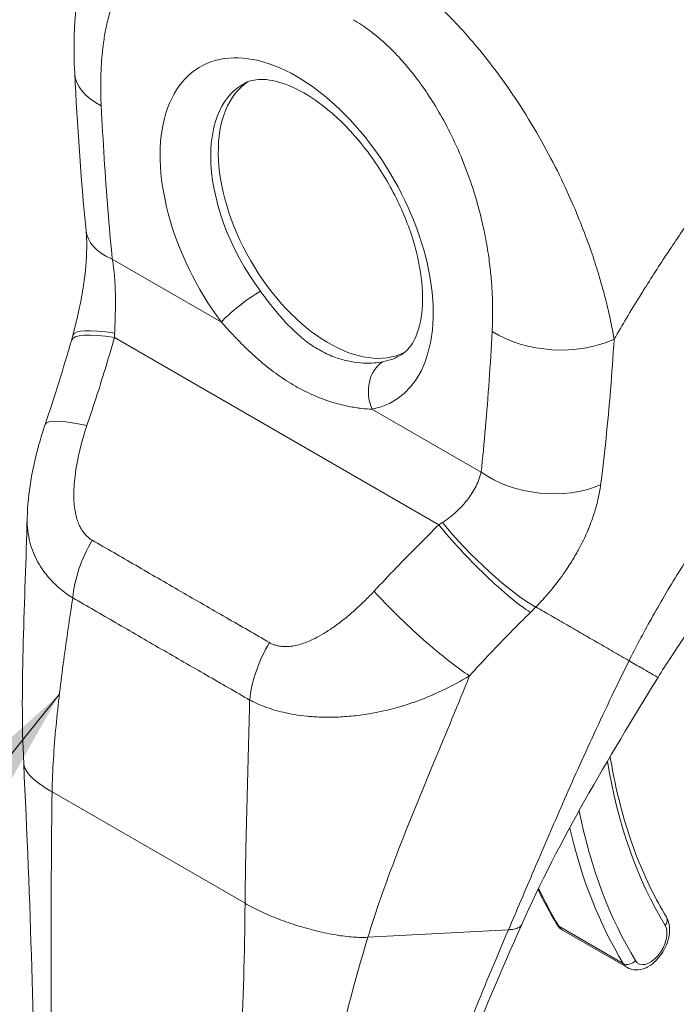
# Model space of a CAD drawing. Header units: inches. Extents: x 24 to 421, y 8 to 260.
# Tile 44 of 56: x 404.75 to 405.98, y 121.1 to 122.94. Entities that reach past the tile are written whole.
import ezdxf

# ---------------------------------------------------------------- set-up
doc = ezdxf.new("R2010")
doc.units = ezdxf.units.IN
doc.header["$LTSCALE"] = 26
doc.header["$MEASUREMENT"] = 0
doc.layers.get('0').update_dxf_attribs({"lineweight": 0})
for name, color, linetype, lineweight in [('Symbol (ANSI)', 7, 'Continuous', 5), ('Visible (ANSI)', 7, 'Continuous', 5), ('Visible Narrow (ANSI)', 7, 'Continuous', 5)]:
    doc.layers.add(name, color=color, linetype=linetype, lineweight=lineweight)
doc.styles.add('ROMANS', font='tahoma.ttf')
doc.dimstyles.new('Default (ANSI)$7', dxfattribs={"dimscale": 26, "dimtxt": 0.07, "dimasz": 0.098425, "dimexe": 0.125, "dimexo": 0.0625, "dimgap": 0.031496, "dimtad": 0, "dimtih": 1, "dimtoh": 1, "dimrnd": 1e-08, "dimzin": 0, "dimdsep": 46, "dimtxsty": 'ROMANS', "dimblk": 'Filled-1', "dimcen": 0.09, "dimdle": 0.393701, "dimclrd": 256, "dimclre": 256, "dimclrt": 256, "dimadec": 0, "dimazin": 0, "dimtfac": 0.928571, "dimtofl": 0, "dimtmove": 0, "dimatfit": 3, "dimfxl": 1, "dimtolj": 1, "dimtzin": 0, "dimlwd": -1, "dimlwe": -1, "dimarcsym": 0})

# ---------------------------------------------------------------- blocks, each defined once
blk = doc.blocks.new('Filled-1')
at = {"color": 0}
for p, q in [((0, 0), (-1, 0.17857)), ((-1, 0.17857), (-1, -0.17857)), ((-1, 0), (0, 0)), ((-1, -0.17857), (0, 0))]:
    blk.add_line(p, q, dxfattribs=at)
at = {"color": 0, "flags": 128}
blk.add_lwpolyline([(-1, -0.17857), (0, 0), (-1, 0.17857), (-1, -0.17857)], dxfattribs=at)
at = {"color": 0}
blk.add_solid([(-1, -0.17857), (0, 0), (-1, 0.17857), (-1, -0.17857)], dxfattribs=at)

msp = doc.modelspace()

# ---------------------------------------------------------------- linework, layer by layer
at = {"layer": 'Visible (ANSI)'}
for p, q in [((405.6254, 121.7452), (405.6254, 121.7452)), ((405.7103, 121.3366), (405.7103, 121.3366)), ((405.7695, 121.2334), (405.8901, 121.1638)), ((405.1715, 121.2), (405.1715, 121.2))]:
    msp.add_line(p, q, dxfattribs=at)
for centre, major_axis, ratio, start_param, end_param in [((405.0236, 122.85), (-0.1704, -0.0086), 0.541783, 6.283175, 6.283181), ((405.33, 122.5743), (-0.1467, 0.254), 0.57735, 0.030269, 3.111324), ((405.909, 122.9086), (-0.3753, 0.6501), 0.57735, 1.772871, 1.77288), ((405.0443, 122.5622), (-0.1698, -0.0164), 0.50593, 6.283163, 6.283167), ((405.647, 122.1403), (-0.0317, 0.0506), 0.552123, 5.976745, 5.976752), ((404.9593, 122.1276), (-0.1615, 0.0548), 0.166383, 6.283185, 6.283191)]:
    msp.add_ellipse(centre, major_axis=major_axis, ratio=ratio, start_param=start_param, end_param=end_param, dxfattribs=at)
for points, knots in [([(404.8532, 122.8414), (404.8486, 122.9342), (404.857, 123.0249), (404.8914, 123.118), (404.8963, 123.1296), (404.9016, 123.1411)], [0, 0, 0, 0, 0.923953, 0.923953, 1.059069, 1.059069, 1.059069, 1.059069]), ([(405.4667, 122.3139), (405.4746, 122.3189), (405.4819, 122.3262), (405.4956, 122.3509), (405.5015, 122.3688), (405.5065, 122.4109), (405.5063, 122.4337), (405.5, 122.4836), (405.4938, 122.5108), (405.4754, 122.5667), (405.463, 122.5954), (405.433, 122.651), (405.4155, 122.6779), (405.3773, 122.7264), (405.3568, 122.7481), (405.3156, 122.7839), (405.295, 122.7982), (405.2567, 122.8185), (405.2391, 122.8247), (405.2084, 122.8306), (405.1958, 122.8301), (405.181, 122.8266), (405.1767, 122.825), (405.1728, 122.8229)], [3.950373, 3.950373, 3.950373, 3.950373, 4.259855, 4.259855, 4.586142, 4.586142, 4.86753, 4.86753, 5.153272, 5.153272, 5.44566, 5.44566, 5.74109, 5.74109, 6.035032, 6.035032, 6.323189, 6.323189, 6.604744, 6.604744, 6.89842, 6.89842, 7.045202, 7.045202, 7.045202, 7.045202]), ([(404.8499, 122.3503), (404.8542, 122.3666), (404.8582, 122.3832), (404.8649, 122.4143), (404.8676, 122.4289), (404.8735, 122.4675), (404.8756, 122.4917), (404.8759, 122.5249), (404.8755, 122.5361), (404.8745, 122.5459)], [0, 0, 0, 0, 0.1502422, 0.1502422, 0.2797771, 0.2797771, 0.4990086, 0.4990086, 0.620356, 0.620356, 0.620356, 0.620356]), ([(404.7641, 122.0075), (404.7653, 122.0538), (404.7737, 122.1001), (404.7897, 122.1577), (404.7936, 122.1701), (404.7977, 122.1824)], [0, 0, 0, 0, 0.4163361, 0.4163361, 0.5316659, 0.5316659, 0.5316659, 0.5316659]), ([(406.3144, 122.1269), (406.2822, 122.102), (406.2474, 122.072), (406.1766, 122.0041), (406.1399, 121.9651), (406.0667, 121.8794), (406.0297, 121.8313), (405.9792, 121.7583), (405.9627, 121.7329), (405.9474, 121.708)], [0, 0, 0, 0, 0.448146, 0.448146, 0.920661, 0.920661, 1.442505, 1.442505, 1.718271, 1.718271, 1.718271, 1.718271]), ([(405.8578, 121.5592), (405.8614, 121.5373), (405.8655, 121.5159), (405.8754, 121.4728), (405.8812, 121.451), (405.8941, 121.4089), (405.9012, 121.3885), (405.9168, 121.3489), (405.9252, 121.3299), (405.9433, 121.2932), (405.9529, 121.2755), (405.9632, 121.2586)], [2.9641267, 2.9641267, 2.9641267, 2.9641267, 3.0225055, 3.0225055, 3.0849866, 3.0849866, 3.1474678, 3.1474678, 3.2099489, 3.2099489, 3.27243, 3.27243, 3.27243, 3.27243]), ([(405.8901, 121.1638), (405.8936, 121.1618), (405.8975, 121.1604), (405.9057, 121.1592), (405.91, 121.1594), (405.9192, 121.1611), (405.924, 121.163), (405.9338, 121.1685), (405.9387, 121.1723), (405.9479, 121.1813), (405.952, 121.1865), (405.9591, 121.1976), (405.9621, 121.2035), (405.9666, 121.2157), (405.9682, 121.2219), (405.9695, 121.2345), (405.9694, 121.2407), (405.967, 121.2509), (405.9655, 121.2549), (405.9632, 121.2586)], [3.578502, 3.578502, 3.578502, 3.578502, 3.79952, 3.79952, 4.041834, 4.041834, 4.343705, 4.343705, 4.703916, 4.703916, 5.071561, 5.071561, 5.434151, 5.434151, 5.799052, 5.799052, 6.167379, 6.167379, 6.414023, 6.414023, 6.414023, 6.414023]), ([(405.6917, 121.2446), (405.6533, 121.1581), (405.6157, 121.0731), (405.5575, 120.9001), (405.5379, 120.8111), (405.5379, 120.7275)], [0, 0, 0, 0, 0.927516, 0.927516, 1.885965, 1.885965, 1.885965, 1.885965]), ([(405.7578, 121.245), (405.7583, 121.2441), (405.7589, 121.2432), (405.7602, 121.2414), (405.7609, 121.2406), (405.7624, 121.2389), (405.7632, 121.2381), (405.7649, 121.2367), (405.7657, 121.2359), (405.7675, 121.2346), (405.7685, 121.234), (405.7695, 121.2334)], [3.27243, 3.27243, 3.27243, 3.27243, 3.3336444, 3.3336444, 3.3948587, 3.3948587, 3.456073, 3.456073, 3.5172873, 3.5172873, 3.5785016, 3.5785016, 3.5785016, 3.5785016])]:
    msp.add_open_spline(points, degree=3, knots=knots, dxfattribs=at)
for points in [[(404.8745, 122.5459), (404.8649, 122.6456), (404.8581, 122.7441), (404.8532, 122.8414)], [(404.7977, 122.1824), (404.8155, 122.2348), (404.8318, 122.2874), (404.8471, 122.3402)], [(404.8471, 122.3402), (404.8481, 122.3435), (404.849, 122.3469), (404.8499, 122.3503)], [(404.7576, 121.5461), (404.7503, 121.6965), (404.7603, 121.8519), (404.7641, 122.007)], [(405.9474, 121.708), (405.8531, 121.5549), (405.7615, 121.4019), (405.6917, 121.2446)], [(404.7783, 120.7972), (404.7783, 121.0331), (404.77, 121.2891), (404.7576, 121.5461)], [(405.7223, 121.3104), (405.7333, 121.2877), (405.7451, 121.2659), (405.7578, 121.245)]]:
    msp.add_open_spline(points, degree=3, dxfattribs=at)
at = {"layer": 'Visible Narrow (ANSI)'}
for p, q in [((404.9237, 122.4926), (405.1284, 122.3744)), ((405.9627, 122.5003), (405.9626, 122.5003)), ((405.8451, 122.4324), (405.8451, 122.4324)), ((404.9279, 122.3458), (405.5363, 121.9945)), ((405.8641, 122.3281), (405.8641, 122.3281)), ((405.8628, 122.3081), (405.8628, 122.3081)), ((405.4109, 122.2113), (405.6156, 122.0931)), ((405.8414, 122.0815), (405.8414, 122.0815)), ((405.1782, 121.5413), (405.1782, 121.5413)), ((405.1783, 121.5434), (405.1783, 121.5434)), ((404.8109, 121.4934), (405.1728, 121.2845)), ((405.4033, 121.2207), (405.6669, 121.2349)), ((405.7616, 121.2413), (405.8823, 121.1716))]:
    msp.add_line(p, q, dxfattribs=at)
for centre, major_axis, ratio, start_param, end_param in [((405.2696, 122.5395), (-0.1811, 0.3137), 0.57735, 2.940552, 8.055022), ((405.0236, 122.85), (-0.1704, -0.0086), 0.541783, 0.000002, 0.757212), ((405.3163, 122.5664), (-0.147, 0.2546), 0.57735, 6.259804, 7.068583), ((405.3163, 122.5664), (-0.147, 0.2546), 0.57735, 0.785398, 1.771836), ((405.909, 122.9086), (0.3497, -0.6058), 0.57735, 4.791595, 4.791677), ((405.0443, 122.5622), (-0.1698, -0.0163), 0.50593, 0.000009, 0.733312), ((405.1766, 122.4023), (0.0547, 0.0408), 0.163045, 0.978745, 2.51649), ((405.0149, 122.3071), (-0.165, 0.0432), 0.165117, 5.308103, 6.283186), ((405.7569, 122.4266), (-0.1704, 0.0091), 0.61085, 0.817169, 2.290598), ((405.011, 122.2928), (-0.1639, 0.0474), 0.196019, 5.299804, 6.283182), ((404.7809, 122.4148), (-0.0492, 0.2338), 0.5946, 4.290797, 4.32651), ((405.3163, 122.5664), (0.147, -0.2546), 0.57735, 6.082145, 6.306567), ((405.4592, 122.2391), (-0.0125, 0.0671), 0.800052, 0.308287, 1.846032), ((404.9593, 122.1276), (-0.1615, 0.0548), 0.166383, 5.30807, 6.283186), ((405.6543, 122.1449), (-0.0371, 0.0593), 0.552121, 6.033827, 6.033835), ((405.7362, 122.1627), (-0.1696, 0.0184), 0.64086, 0.851234, 2.295085), ((405.433, 122.0383), (-0.217, -0.1001), 0.366178, 1.892041, 1.927754), ((405.6194, 121.9415), (-0.1197, 0.1216), 0.156155, 0.972622, 2.551344), ((405.6298, 121.952), (-0.1221, 0.1192), 0.190618, 0.982046, 2.547785), ((404.9693, 121.9123), (0.0845, 0.1482), 0.577256, 1.542161, 2.250025), ((405.4978, 121.8167), (-0.125, 0.1161), 0.125888, 0.966274, 2.555223), ((405.5448, 121.9231), (-0.2863, -0.2367), 0.481149, 1.751423, 1.790538), ((405.9177, 121.9593), (-0.0896, -0.1551), 0.57735, 0.968545, 0.96886), ((405.9298, 121.9523), (-0.0981, -0.1699), 0.57735, 0.692617, 0.692648), ((405.3018, 121.7204), (0.0861, 0.1473), 0.577434, 1.548161, 2.256025), ((405.0931, 121.726), (-0.0461, -0.0798), 0.57735, 4.800537, 4.800578), ((406.9348, 122.3898), (-0.7762, -1.3445), 0.57735, 5.667729, 5.977114), ((406.9347, 122.3897), (-0.8205, -1.4212), 0.57735, 5.655824, 5.655826), ((406.9348, 122.3898), (-0.8206, -1.4213), 0.57735, 5.705953, 5.977114), ((406.9227, 122.3967), (-0.8291, -1.4361), 0.57735, 5.730701, 5.977114), ((406.8021, 122.4664), (-0.8291, -1.4361), 0.57735, 5.900738, 5.977114), ((405.9486, 121.2498), (0.0146, 0.0089), 0.77855, 5.115209, 6.283185), ((405.7723, 121.2539), (-0.0146, -0.0089), 0.77855, 0, 0.402822), ((405.8002, 121.2866), (-0.0307, -0.0532), 0.57735, 5.977114, 6.283185), ((405.9329, 121.21), (-0.0222, -0.0384), 0.57735, 5.977114, 9.118706), ((405.893, 121.1842), (-0.0146, -0.0089), 0.77855, 0.402822, 1.973621), ((405.9208, 121.217), (-0.0307, -0.0532), 0.57735, 5.977114, 6.283185)]:
    msp.add_ellipse(centre, major_axis=major_axis, ratio=ratio, start_param=start_param, end_param=end_param, dxfattribs=at)
for points, knots in [([(404.903, 122.7803), (404.9027, 122.7868), (404.9024, 122.7936), (404.9022, 122.8007), (404.9021, 122.8078), (404.902, 122.8152), (404.902, 122.8228), (404.9021, 122.8304), (404.9023, 122.8383), (404.9026, 122.8465), (404.903, 122.8546), (404.9035, 122.863), (404.9043, 122.8716), (404.905, 122.8803), (404.906, 122.8891), (404.9073, 122.8982), (404.9085, 122.9073), (404.9101, 122.9166), (404.912, 122.9261), (404.9139, 122.9356), (404.9163, 122.9452), (404.9191, 122.955), (404.9219, 122.9648), (404.9252, 122.9747), (404.9292, 122.9846), (404.9332, 122.9945), (404.9378, 123.0044), (404.9433, 123.0141), (404.9488, 123.0238), (404.9551, 123.0333), (404.9621, 123.0418), (404.9691, 123.0503), (404.9767, 123.0578), (404.9844, 123.064), (404.9921, 123.0702), (405, 123.0752), (405.0078, 123.0792), (405.0156, 123.0832), (405.0234, 123.0861), (405.0311, 123.0883), (405.0388, 123.0904), (405.0463, 123.0917), (405.0537, 123.0924), (405.061, 123.0931), (405.0682, 123.0932), (405.0753, 123.0928), (405.0823, 123.0924), (405.0891, 123.0916), (405.0957, 123.0903), (405.1023, 123.0891), (405.1087, 123.0875), (405.1148, 123.0856), (405.121, 123.0838), (405.1268, 123.0817), (405.1325, 123.0794), (405.1381, 123.0772), (405.1435, 123.0747), (405.1487, 123.0721), (405.1539, 123.0696), (405.1588, 123.0669), (405.1635, 123.0642)], [0, 0, 0, 0, 0.05, 0.05, 0.05, 0.1, 0.1, 0.1, 0.15, 0.15, 0.15, 0.2, 0.2, 0.2, 0.25, 0.25, 0.25, 0.3, 0.3, 0.3, 0.35, 0.35, 0.35, 0.4, 0.4, 0.4, 0.45, 0.45, 0.45, 0.5, 0.5, 0.5, 0.55, 0.55, 0.55, 0.6, 0.6, 0.6, 0.65, 0.65, 0.65, 0.7, 0.7, 0.7, 0.75, 0.75, 0.75, 0.8, 0.8, 0.8, 0.85, 0.85, 0.85, 0.9, 0.9, 0.9, 0.95, 0.95, 0.95, 1, 1, 1, 1]), ([(405.4118, 123.0618), (405.4185, 123.0579), (405.426, 123.0535), (405.4339, 123.0485), (405.4417, 123.0435), (405.4499, 123.0381), (405.4584, 123.032), (405.467, 123.0259), (405.476, 123.0191), (405.4854, 123.0117), (405.4948, 123.0042), (405.5047, 122.996), (405.5149, 122.9869), (405.5252, 122.9778), (405.5358, 122.9679), (405.5469, 122.957), (405.5579, 122.9461), (405.5694, 122.9342), (405.5812, 122.9212), (405.593, 122.9082), (405.6052, 122.894), (405.6177, 122.8786), (405.6301, 122.8633), (405.6428, 122.8467), (405.6557, 122.8288), (405.6686, 122.8109), (405.6817, 122.7917), (405.6949, 122.7709), (405.708, 122.7501), (405.7213, 122.7278), (405.7334, 122.7059), (405.7455, 122.6841), (405.7564, 122.6627), (405.7661, 122.6426), (405.7758, 122.6225), (405.7842, 122.6037), (405.7917, 122.586), (405.7992, 122.5682), (405.8059, 122.5516), (405.8117, 122.5359), (405.8176, 122.5203), (405.8227, 122.5057), (405.8272, 122.4921), (405.8316, 122.4785), (405.8355, 122.4658), (405.839, 122.4539), (405.8425, 122.442), (405.8456, 122.4308), (405.8483, 122.4204), (405.851, 122.41), (405.8533, 122.4002), (405.8554, 122.3911), (405.8574, 122.3819), (405.8592, 122.3733), (405.8608, 122.3652), (405.8624, 122.3571), (405.8638, 122.3495), (405.8651, 122.3423)], [0, 0, 0, 0, 0.0526316, 0.0526316, 0.0526316, 0.1052632, 0.1052632, 0.1052632, 0.1578947, 0.1578947, 0.1578947, 0.2105263, 0.2105263, 0.2105263, 0.2631579, 0.2631579, 0.2631579, 0.3157895, 0.3157895, 0.3157895, 0.3684211, 0.3684211, 0.3684211, 0.4210526, 0.4210526, 0.4210526, 0.4736842, 0.4736842, 0.4736842, 0.5263158, 0.5263158, 0.5263158, 0.5789474, 0.5789474, 0.5789474, 0.6315789, 0.6315789, 0.6315789, 0.6842105, 0.6842105, 0.6842105, 0.7368421, 0.7368421, 0.7368421, 0.7894737, 0.7894737, 0.7894737, 0.8421053, 0.8421053, 0.8421053, 0.8947368, 0.8947368, 0.8947368, 0.9473684, 0.9473684, 0.9473684, 1, 1, 1, 1]), ([(405.8651, 122.3423), (405.867, 122.3458), (405.8691, 122.3493), (405.8711, 122.3528), (405.886, 122.3785), (405.9018, 122.4047), (405.9188, 122.432), (405.921, 122.4355), (405.9233, 122.4391), (405.9255, 122.4427), (405.9404, 122.4663), (405.9562, 122.4907), (405.9724, 122.5149), (405.98, 122.5263), (405.9878, 122.5378), (405.9955, 122.549), (406.0077, 122.5667), (406.0199, 122.584), (406.032, 122.6009), (406.0439, 122.6175), (406.0557, 122.6336), (406.0675, 122.6494), (406.0777, 122.663), (406.0878, 122.6763), (406.098, 122.6896), (406.1117, 122.7073), (406.1256, 122.7249), (406.1402, 122.7429), (406.1501, 122.7551), (406.1603, 122.7676), (406.1708, 122.7802), (406.1874, 122.8002), (406.2049, 122.8206), (406.2232, 122.8414), (406.232, 122.8515), (406.2411, 122.8617), (406.2504, 122.872), (406.2722, 122.8962), (406.2952, 122.9209), (406.3194, 122.946), (406.3252, 122.952), (406.331, 122.958), (406.3369, 122.964), (406.3664, 122.994), (406.3975, 123.0245), (406.4306, 123.0553)], [0, 0, 0, 0, 0.0152892, 0.0152892, 0.0152892, 0.1281656, 0.1281656, 0.1281656, 0.1428571, 0.1428571, 0.1428571, 0.2397281, 0.2397281, 0.2397281, 0.2857143, 0.2857143, 0.2857143, 0.3578831, 0.3578831, 0.3578831, 0.4285714, 0.4285714, 0.4285714, 0.4897426, 0.4897426, 0.4897426, 0.5714286, 0.5714286, 0.5714286, 0.6267197, 0.6267197, 0.6267197, 0.7142857, 0.7142857, 0.7142857, 0.756805, 0.756805, 0.756805, 0.8571429, 0.8571429, 0.8571429, 0.8810186, 0.8810186, 0.8810186, 1, 1, 1, 1]), ([(405.3757, 122.9417), (405.3806, 122.9388), (405.3858, 122.9356), (405.3912, 122.932), (405.3967, 122.9284), (405.4024, 122.9244), (405.4083, 122.9199), (405.4142, 122.9154), (405.4204, 122.9104), (405.4269, 122.9048), (405.4333, 122.8992), (405.4401, 122.893), (405.4471, 122.8861), (405.454, 122.8792), (405.4612, 122.8716), (405.4686, 122.8633), (405.476, 122.8549), (405.4836, 122.8457), (405.4915, 122.8356), (405.4993, 122.8255), (405.5072, 122.8144), (405.5153, 122.8024), (405.5233, 122.7904), (405.5314, 122.7774), (405.5395, 122.7632), (405.5475, 122.7491), (405.5556, 122.7338), (405.5635, 122.7172), (405.5714, 122.7005), (405.5791, 122.6826), (405.5859, 122.6649), (405.5928, 122.6472), (405.5987, 122.6299), (405.6037, 122.6135), (405.6087, 122.597), (405.6129, 122.5815), (405.6164, 122.5668), (405.6199, 122.5521), (405.6228, 122.5382), (405.6252, 122.5251), (405.6276, 122.512), (405.6295, 122.4997), (405.631, 122.4881), (405.6325, 122.4765), (405.6337, 122.4656), (405.6346, 122.4553), (405.6354, 122.4451), (405.6361, 122.4354), (405.6365, 122.4264), (405.6369, 122.4173), (405.6371, 122.4087), (405.6372, 122.4006), (405.6373, 122.3925), (405.6372, 122.3848), (405.6371, 122.3776), (405.6369, 122.3703), (405.6366, 122.3634), (405.6363, 122.3569)], [0, 0, 0, 0, 0.052632, 0.052632, 0.052632, 0.105263, 0.105263, 0.105263, 0.157895, 0.157895, 0.157895, 0.210526, 0.210526, 0.210526, 0.263158, 0.263158, 0.263158, 0.315789, 0.315789, 0.315789, 0.368421, 0.368421, 0.368421, 0.421053, 0.421053, 0.421053, 0.473684, 0.473684, 0.473684, 0.526316, 0.526316, 0.526316, 0.578947, 0.578947, 0.578947, 0.631579, 0.631579, 0.631579, 0.684211, 0.684211, 0.684211, 0.736842, 0.736842, 0.736842, 0.789474, 0.789474, 0.789474, 0.842105, 0.842105, 0.842105, 0.894737, 0.894737, 0.894737, 0.947368, 0.947368, 0.947368, 1, 1, 1, 1]), ([(404.9237, 122.4926), (404.9208, 122.5231), (404.918, 122.5541), (404.9155, 122.5857), (404.913, 122.6172), (404.9107, 122.6492), (404.9086, 122.6816), (404.9065, 122.7141), (404.9047, 122.747), (404.903, 122.7803)], [0, 0, 0, 0, 0.3333333, 0.3333333, 0.3333333, 0.6666667, 0.6666667, 0.6666667, 1, 1, 1, 1]), ([(404.9282, 122.3539), (404.9283, 122.3569), (404.9284, 122.3599), (404.9285, 122.3631), (404.9286, 122.3662), (404.9287, 122.3694), (404.9289, 122.3728), (404.929, 122.3761), (404.9291, 122.3796), (404.9292, 122.3832), (404.9293, 122.3868), (404.9294, 122.3906), (404.9295, 122.3946), (404.9296, 122.3986), (404.9296, 122.4028), (404.9297, 122.4072), (404.9297, 122.4117), (404.9297, 122.4163), (404.9296, 122.4213), (404.9296, 122.4262), (404.9295, 122.4314), (404.9293, 122.4368), (404.9291, 122.4423), (404.9288, 122.448), (404.9284, 122.454), (404.928, 122.46), (404.9274, 122.4662), (404.9267, 122.4727), (404.9259, 122.4791), (404.9249, 122.4858), (404.9237, 122.4926)], [0, 0, 0, 0, 0.1, 0.1, 0.1, 0.2, 0.2, 0.2, 0.3, 0.3, 0.3, 0.4, 0.4, 0.4, 0.5, 0.5, 0.5, 0.6, 0.6, 0.6, 0.7, 0.7, 0.7, 0.8, 0.8, 0.8, 0.9, 0.9, 0.9, 0.9999999, 0.9999999, 0.9999999, 0.9999999]), ([(405.431, 122.3), (405.4263, 122.2991), (405.421, 122.2984), (405.415, 122.298), (405.409, 122.2975), (405.4023, 122.2974), (405.395, 122.2977), (405.3877, 122.2981), (405.3798, 122.2989), (405.3716, 122.3004), (405.3633, 122.3019), (405.3546, 122.3041), (405.3458, 122.3071), (405.3369, 122.3101), (405.3279, 122.3139), (405.3189, 122.3186), (405.3099, 122.3233), (405.3009, 122.3288), (405.2921, 122.3351), (405.2833, 122.3415), (405.2748, 122.3486), (405.2665, 122.3564), (405.2582, 122.3641), (405.2502, 122.3725), (405.2425, 122.3811), (405.2348, 122.3898), (405.2275, 122.3987), (405.2207, 122.4074), (405.2139, 122.416), (405.2076, 122.4244), (405.2016, 122.4324)], [0, 0, 0, 0, 0.1, 0.1, 0.1, 0.2, 0.2, 0.2, 0.3, 0.3, 0.3, 0.4, 0.4, 0.4, 0.5, 0.5, 0.5, 0.6, 0.6, 0.6, 0.7, 0.7, 0.7, 0.8, 0.8, 0.8, 0.9, 0.9, 0.9, 1, 1, 1, 1]), ([(405.8931, 121.7393), (405.9055, 121.7642), (405.9192, 121.7903), (405.9349, 121.8182), (405.9505, 121.8462), (405.968, 121.876), (405.9863, 121.9053), (406.0045, 121.9346), (406.0234, 121.9633), (406.0429, 121.9915), (406.0624, 122.0197), (406.0824, 122.0474), (406.1051, 122.077), (406.1277, 122.1067), (406.1531, 122.1382), (406.178, 122.1676), (406.2029, 122.1971), (406.2274, 122.2244), (406.2531, 122.2517), (406.2788, 122.279), (406.3058, 122.3063), (406.3348, 122.3339), (406.3638, 122.3614), (406.3948, 122.3894), (406.4278, 122.4169)], [0, 0, 0, 0, 0.125, 0.125, 0.125, 0.25, 0.25, 0.25, 0.375, 0.375, 0.375, 0.5, 0.5, 0.5, 0.625, 0.625, 0.625, 0.75, 0.75, 0.75, 0.875, 0.875, 0.875, 1, 1, 1, 1]), ([(405.4109, 122.2113), (405.4052, 122.2114), (405.3987, 122.2119), (405.3915, 122.2127), (405.3842, 122.2135), (405.3761, 122.2147), (405.3674, 122.2164), (405.3586, 122.2181), (405.3492, 122.2204), (405.3393, 122.2234), (405.3294, 122.2263), (405.319, 122.23), (405.3083, 122.2344), (405.2976, 122.2388), (405.2866, 122.2439), (405.2756, 122.2499), (405.2646, 122.2558), (405.2535, 122.2625), (405.2425, 122.2699), (405.2316, 122.2772), (405.2208, 122.2853), (405.2103, 122.2939), (405.1998, 122.3024), (405.1896, 122.3115), (405.1799, 122.3207), (405.1701, 122.3299), (405.1608, 122.3394), (405.1522, 122.3484), (405.1436, 122.3574), (405.1357, 122.3661), (405.1284, 122.3744)], [0, 0, 0, 0, 0.1, 0.1, 0.1, 0.2, 0.2, 0.2, 0.3, 0.3, 0.3, 0.4, 0.4, 0.4, 0.5, 0.5, 0.5, 0.6, 0.6, 0.6, 0.7, 0.7, 0.7, 0.8, 0.8, 0.8, 0.9, 0.9, 0.9, 1, 1, 1, 1]), ([(405.6363, 122.3569), (405.6346, 122.3255), (405.6327, 122.2948), (405.6307, 122.2648), (405.6286, 122.2347), (405.6263, 122.2054), (405.6238, 122.1768), (405.6212, 122.1481), (405.6185, 122.1203), (405.6156, 122.0931)], [0, 0, 0, 0, 0.3333333, 0.3333333, 0.3333333, 0.6666667, 0.6666667, 0.6666667, 1, 1, 1, 1]), ([(404.8762, 122.1806), (404.8827, 122.1999), (404.889, 122.2189), (404.895, 122.2376), (404.901, 122.2562), (404.9067, 122.2746), (404.9122, 122.2927), (404.9176, 122.3107), (404.9229, 122.3284), (404.9279, 122.3458)], [0, 0, 0, 0, 0.333333, 0.333333, 0.333333, 0.666667, 0.666667, 0.666667, 1, 1, 1, 1]), ([(405.8651, 122.3423), (405.863, 122.31), (405.8608, 122.2784), (405.8583, 122.2474), (405.8558, 122.2164), (405.853, 122.186), (405.8499, 122.1563), (405.8469, 122.1266), (405.8435, 122.0977), (405.8398, 122.0692)], [0, 0, 0, 0, 0.3333333, 0.3333333, 0.3333333, 0.6666667, 0.6666667, 0.6666667, 0.9999999, 0.9999999, 0.9999999, 0.9999999]), ([(404.8862, 121.9654), (404.8846, 121.9663), (404.883, 121.9673), (404.8813, 121.9685), (404.8797, 121.9697), (404.878, 121.9711), (404.8764, 121.9727), (404.8747, 121.9743), (404.8731, 121.976), (404.8714, 121.978), (404.8698, 121.98), (404.8682, 121.9822), (404.8666, 121.9846), (404.8651, 121.9871), (404.8636, 121.9898), (404.8622, 121.9927), (404.8608, 121.9957), (404.8595, 121.9989), (404.8583, 122.0024), (404.8571, 122.006), (404.856, 122.0098), (404.8551, 122.0139), (404.8542, 122.0181), (404.8534, 122.0226), (404.8528, 122.0274), (404.8523, 122.0322), (404.8519, 122.0374), (404.8517, 122.0429), (404.8515, 122.0484), (404.8515, 122.0542), (404.8517, 122.0605), (404.852, 122.0669), (404.8525, 122.0736), (404.8533, 122.0809), (404.8541, 122.0882), (404.8552, 122.0959), (404.8566, 122.1043), (404.8581, 122.1127), (404.8599, 122.1216), (404.862, 122.1307), (404.8641, 122.1398), (404.8665, 122.149), (404.8689, 122.1574), (404.8713, 122.1658), (404.8738, 122.1734), (404.8762, 122.1806)], [0, 0, 0, 0, 0.066667, 0.066667, 0.066667, 0.133333, 0.133333, 0.133333, 0.2, 0.2, 0.2, 0.266667, 0.266667, 0.266667, 0.333333, 0.333333, 0.333333, 0.4, 0.4, 0.4, 0.466667, 0.466667, 0.466667, 0.533333, 0.533333, 0.533333, 0.6, 0.6, 0.6, 0.666667, 0.666667, 0.666667, 0.733333, 0.733333, 0.733333, 0.8, 0.8, 0.8, 0.866667, 0.866667, 0.866667, 0.933333, 0.933333, 0.933333, 1, 1, 1, 1]), ([(405.6156, 122.0931), (405.6143, 122.0877), (405.6127, 122.0826), (405.6108, 122.0776), (405.6089, 122.0727), (405.6067, 122.0681), (405.6044, 122.0637), (405.602, 122.0593), (405.5996, 122.0551), (405.597, 122.0513), (405.5944, 122.0474), (405.5918, 122.0438), (405.5892, 122.0404), (405.5865, 122.037), (405.5839, 122.0339), (405.5812, 122.031), (405.5786, 122.028), (405.5759, 122.0253), (405.5733, 122.0228), (405.5707, 122.0203), (405.5682, 122.0179), (405.5656, 122.0157), (405.5631, 122.0135), (405.5606, 122.0114), (405.5581, 122.0094), (405.5556, 122.0075), (405.5531, 122.0056), (405.5506, 122.0039), (405.5481, 122.0021), (405.5456, 122.0004), (405.5431, 121.9989)], [0, 0, 0, 0, 0.1, 0.1, 0.1, 0.2, 0.2, 0.2, 0.3, 0.3, 0.3, 0.4, 0.4, 0.4, 0.5, 0.5, 0.5, 0.6, 0.6, 0.6, 0.7, 0.7, 0.7, 0.8, 0.8, 0.8, 0.9, 0.9, 0.9, 1, 1, 1, 1]), ([(405.8398, 122.0692), (405.8386, 122.0605), (405.8371, 122.052), (405.8353, 122.0438), (405.8346, 122.0406), (405.8338, 122.0375), (405.833, 122.0344), (405.8309, 122.0263), (405.8286, 122.0184), (405.826, 122.0108), (405.8251, 122.008), (405.8241, 122.0052), (405.8231, 122.0025), (405.8194, 121.9923), (405.8154, 121.9827), (405.8112, 121.9735), (405.8087, 121.968), (405.8061, 121.9627), (405.8035, 121.9576), (405.8018, 121.9542), (405.8, 121.9509), (405.7983, 121.9477), (405.7939, 121.9396), (405.7894, 121.9319), (405.7849, 121.9247), (405.7823, 121.9206), (405.7797, 121.9165), (405.7771, 121.9126), (405.7752, 121.9098), (405.7734, 121.907), (405.7715, 121.9044), (405.7708, 121.9034), (405.7702, 121.9025), (405.7696, 121.9016), (405.7657, 121.8962), (405.7619, 121.8911), (405.7582, 121.8861), (405.7549, 121.8819), (405.7516, 121.8778), (405.7484, 121.8738), (405.7473, 121.8724), (405.7461, 121.8711), (405.745, 121.8697), (405.7425, 121.8667), (405.74, 121.8638), (405.7375, 121.861), (405.7356, 121.8588), (405.7337, 121.8567), (405.7318, 121.8545), (405.7273, 121.8496), (405.7228, 121.8449), (405.7183, 121.8403)], [0, 0, 0, 0, 0.0723385, 0.0723385, 0.0723385, 0.1, 0.1, 0.1, 0.1728592, 0.1728592, 0.1728592, 0.2, 0.2, 0.2, 0.3, 0.3, 0.3, 0.3602382, 0.3602382, 0.3602382, 0.4, 0.4, 0.4, 0.5, 0.5, 0.5, 0.557908, 0.557908, 0.557908, 0.6, 0.6, 0.6, 0.6143414, 0.6143414, 0.6143414, 0.7, 0.7, 0.7, 0.7738051, 0.7738051, 0.7738051, 0.8, 0.8, 0.8, 0.856604, 0.856604, 0.856604, 0.9, 0.9, 0.9, 1, 1, 1, 1]), ([(404.8496, 121.8572), (404.8456, 121.8597), (404.8416, 121.8625), (404.8375, 121.8654), (404.8335, 121.8683), (404.8295, 121.8715), (404.8255, 121.8748), (404.8215, 121.8782), (404.8175, 121.8818), (404.8136, 121.8857), (404.8098, 121.8895), (404.8059, 121.8937), (404.8022, 121.8981), (404.7985, 121.9026), (404.7949, 121.9074), (404.7915, 121.9124), (404.7881, 121.9175), (404.7849, 121.9229), (404.7819, 121.9286), (404.7789, 121.9344), (404.7762, 121.9404), (404.7739, 121.9468), (404.7715, 121.9533), (404.7695, 121.96), (404.768, 121.967), (404.7664, 121.9741), (404.7653, 121.9815), (404.7647, 121.9891), (404.7642, 121.9951), (404.764, 122.0012), (404.7641, 122.0075)], [0, 0, 0, 0, 0.0666667, 0.0666667, 0.0666667, 0.1333333, 0.1333333, 0.1333333, 0.2, 0.2, 0.2, 0.2666667, 0.2666667, 0.2666667, 0.3333333, 0.3333333, 0.3333333, 0.4, 0.4, 0.4, 0.4666667, 0.4666667, 0.4666667, 0.5333333, 0.5333333, 0.5333333, 0.6, 0.6, 0.6, 0.6516676, 0.6516676, 0.6516676, 0.6516676]), ([(405.5363, 121.9945), (405.5233, 121.9818), (405.5101, 121.9686), (405.4967, 121.9552), (405.4834, 121.9417), (405.4699, 121.9278), (405.4562, 121.9136), (405.4425, 121.8993), (405.4287, 121.8847), (405.4147, 121.8697)], [0, 0, 0, 0, 0.333333, 0.333333, 0.333333, 0.666667, 0.666667, 0.666667, 1, 1, 1, 1]), ([(405.2187, 121.7734), (405.1922, 121.7889), (405.1651, 121.8045), (405.1372, 121.8205), (405.1094, 121.8365), (405.0808, 121.8529), (405.0523, 121.8693), (405.0238, 121.8858), (404.9954, 121.9023), (404.9676, 121.9184), (404.9399, 121.9345), (404.9128, 121.9502), (404.8862, 121.9654)], [0, 0, 0, 0, 0.25, 0.25, 0.25, 0.5, 0.5, 0.5, 0.75, 0.75, 0.75, 1, 1, 1, 1]), ([(405.4147, 121.8697), (405.4099, 121.8645), (405.4046, 121.859), (405.3985, 121.853), (405.3924, 121.847), (405.3856, 121.8405), (405.3786, 121.8343), (405.3716, 121.828), (405.3645, 121.822), (405.3577, 121.8166), (405.3508, 121.8112), (405.3443, 121.8063), (405.3381, 121.802), (405.3319, 121.7976), (405.3259, 121.7938), (405.3203, 121.7904), (405.3147, 121.787), (405.3093, 121.784), (405.3042, 121.7814), (405.2991, 121.7789), (405.2943, 121.7767), (405.2897, 121.7748), (405.2851, 121.773), (405.2807, 121.7715), (405.2766, 121.7703), (405.2725, 121.7691), (405.2686, 121.7681), (405.2649, 121.7675), (405.2612, 121.7668), (405.2578, 121.7664), (405.2546, 121.7661), (405.2513, 121.7659), (405.2483, 121.7659), (405.2454, 121.766), (405.2425, 121.7661), (405.2399, 121.7664), (405.2373, 121.7668), (405.2348, 121.7673), (405.2325, 121.7678), (405.2303, 121.7684), (405.228, 121.7691), (405.226, 121.7698), (405.2241, 121.7707), (405.2222, 121.7715), (405.2204, 121.7724), (405.2187, 121.7734)], [0, 0, 0, 0, 0.0666667, 0.0666667, 0.0666667, 0.1333333, 0.1333333, 0.1333333, 0.2, 0.2, 0.2, 0.2666667, 0.2666667, 0.2666667, 0.3333333, 0.3333333, 0.3333333, 0.4, 0.4, 0.4, 0.4666667, 0.4666667, 0.4666667, 0.5333333, 0.5333333, 0.5333333, 0.6, 0.6, 0.6, 0.6666667, 0.6666667, 0.6666667, 0.7333333, 0.7333333, 0.7333333, 0.8, 0.8, 0.8, 0.8666667, 0.8666667, 0.8666667, 0.9333333, 0.9333333, 0.9333333, 1, 1, 1, 1]), ([(404.8109, 121.4934), (404.8116, 121.534), (404.8143, 121.5755), (404.8182, 121.617), (404.8221, 121.6585), (404.8271, 121.7), (404.8326, 121.7403), (404.838, 121.7806), (404.8439, 121.8197), (404.8496, 121.8572)], [0, 0, 0, 0, 0.333333, 0.333333, 0.333333, 0.666667, 0.666667, 0.666667, 1, 1, 1, 1]), ([(405.1814, 121.6656), (405.1551, 121.681), (405.1282, 121.6965), (405.1004, 121.7125), (405.0727, 121.7285), (405.044, 121.7449), (405.0154, 121.7614), (404.9868, 121.7779), (404.9583, 121.7945), (404.9306, 121.8106), (404.9029, 121.8266), (404.8761, 121.8421), (404.8496, 121.8572)], [0, 0, 0, 0, 0.25, 0.25, 0.25, 0.5, 0.5, 0.5, 0.75, 0.75, 0.75, 1, 1, 1, 1]), ([(405.7183, 121.8403), (405.7282, 121.8346), (405.7378, 121.829), (405.7475, 121.8234), (405.7572, 121.8178), (405.767, 121.8121), (405.7768, 121.8065), (405.7866, 121.8009), (405.7962, 121.7953), (405.8059, 121.7897), (405.8155, 121.7841), (405.8251, 121.7786), (405.8347, 121.7731), (405.8442, 121.7676), (405.8538, 121.7621), (405.8635, 121.7564), (405.8732, 121.7508), (405.8831, 121.7451), (405.8931, 121.7393)], [0, 0, 0, 0, 0.166667, 0.166667, 0.166667, 0.333333, 0.333333, 0.333333, 0.5, 0.5, 0.5, 0.666667, 0.666667, 0.666667, 0.833333, 0.833333, 0.833333, 1, 1, 1, 1]), ([(405.7082, 121.8301), (405.6958, 121.8178), (405.6832, 121.8053), (405.6706, 121.7924), (405.658, 121.7796), (405.6454, 121.7664), (405.6326, 121.7529), (405.6198, 121.7394), (405.6069, 121.7255), (405.5939, 121.7113)], [0.0000001, 0.0000001, 0.0000001, 0.0000001, 0.3333333, 0.3333333, 0.3333333, 0.6666667, 0.6666667, 0.6666667, 1, 1, 1, 1]), ([(405.6669, 121.2349), (405.6826, 121.2717), (405.6984, 121.3087), (405.7146, 121.3467), (405.7309, 121.3847), (405.7476, 121.4237), (405.7655, 121.4646), (405.7834, 121.5056), (405.8025, 121.5485), (405.8236, 121.5941), (405.8446, 121.6398), (405.8676, 121.6882), (405.8931, 121.7393)], [0, 0, 0, 0, 0.25, 0.25, 0.25, 0.5, 0.5, 0.5, 0.75, 0.75, 0.75, 1, 1, 1, 1]), ([(405.8931, 121.7393), (405.9021, 121.7342), (405.9105, 121.7293), (405.9177, 121.7252), (405.9248, 121.721), (405.9307, 121.7176), (405.9353, 121.715), (405.94, 121.7123), (405.9433, 121.7104), (405.9452, 121.7093), (405.9466, 121.7084), (405.9474, 121.708), (405.9474, 121.708)], [0, 0, 0, 0, 0.1428571, 0.1428571, 0.1428571, 0.2857143, 0.2857143, 0.2857143, 0.4285714, 0.4285714, 0.4285714, 0.5311984, 0.5311984, 0.5311984, 0.5311984]), ([(405.5939, 121.7113), (405.5847, 121.7056), (405.5746, 121.6998), (405.5631, 121.6938), (405.5516, 121.6878), (405.5387, 121.6815), (405.5255, 121.6758), (405.5254, 121.6757), (405.5254, 121.6757), (405.5254, 121.6757), (405.5121, 121.67), (405.4986, 121.6647), (405.4854, 121.6602), (405.4853, 121.6602), (405.4853, 121.6602), (405.4853, 121.6602), (405.4721, 121.6556), (405.4591, 121.6518), (405.4466, 121.6486), (405.4466, 121.6486), (405.4466, 121.6486), (405.4466, 121.6486), (405.434, 121.6454), (405.4219, 121.6428), (405.4101, 121.6407), (405.4101, 121.6407), (405.4101, 121.6407), (405.4101, 121.6407), (405.3984, 121.6386), (405.387, 121.6371), (405.3761, 121.6359), (405.3761, 121.6359), (405.3761, 121.6359), (405.3761, 121.6359), (405.3651, 121.6348), (405.3546, 121.6341), (405.3445, 121.6337), (405.3445, 121.6337), (405.3444, 121.6337), (405.3444, 121.6337), (405.3343, 121.6334), (405.3246, 121.6334), (405.3155, 121.6337), (405.3154, 121.6337), (405.3154, 121.6337), (405.3154, 121.6337), (405.3062, 121.634), (405.2975, 121.6346), (405.2892, 121.6354), (405.2892, 121.6354), (405.2892, 121.6354), (405.2892, 121.6354), (405.2809, 121.6363), (405.2731, 121.6373), (405.2657, 121.6385), (405.2657, 121.6385), (405.2657, 121.6385), (405.2657, 121.6385), (405.2583, 121.6398), (405.2514, 121.6411), (405.2448, 121.6427), (405.2448, 121.6427), (405.2448, 121.6427), (405.2448, 121.6427), (405.2382, 121.6442), (405.2321, 121.6458), (405.2263, 121.6476), (405.2263, 121.6476), (405.2262, 121.6476), (405.2262, 121.6476), (405.2204, 121.6493), (405.2149, 121.6512), (405.2097, 121.6531), (405.2097, 121.6531), (405.2097, 121.6531), (405.2097, 121.6531), (405.2045, 121.6551), (405.1996, 121.6571), (405.1949, 121.6591), (405.1949, 121.6592), (405.1948, 121.6592), (405.1948, 121.6592), (405.1901, 121.6613), (405.1857, 121.6634), (405.1814, 121.6656)], [0, 0, 0, 0, 0.066467, 0.066467, 0.066467, 0.133174, 0.133174, 0.133174, 0.133333, 0.133333, 0.133333, 0.199898, 0.199898, 0.199898, 0.2, 0.2, 0.2, 0.266606, 0.266606, 0.266606, 0.266667, 0.266667, 0.266667, 0.333317, 0.333317, 0.333317, 0.333333, 0.333333, 0.333333, 0.4, 0.4, 0.4, 0.400035, 0.400035, 0.400035, 0.466667, 0.466667, 0.466667, 0.466752, 0.466752, 0.466752, 0.533333, 0.533333, 0.533333, 0.533465, 0.533465, 0.533465, 0.6, 0.6, 0.6, 0.600183, 0.600183, 0.600183, 0.666667, 0.666667, 0.666667, 0.666897, 0.666897, 0.666897, 0.733333, 0.733333, 0.733333, 0.733613, 0.733613, 0.733613, 0.8, 0.8, 0.8, 0.800327, 0.800327, 0.800327, 0.866667, 0.866667, 0.866667, 0.867043, 0.867043, 0.867043, 0.933333, 0.933333, 0.933333, 0.933757, 0.933757, 0.933757, 1, 1, 1, 1]), ([(405.4033, 121.2207), (405.418, 121.2695), (405.4363, 121.3216), (405.4575, 121.3769), (405.4787, 121.4321), (405.5028, 121.4907), (405.5263, 121.5471), (405.5498, 121.6036), (405.5727, 121.6579), (405.5939, 121.7113)], [0, 0, 0, 0, 0.3333333, 0.3333333, 0.3333333, 0.6666667, 0.6666667, 0.6666667, 0.9999999, 0.9999999, 0.9999999, 0.9999999]), ([(405.1728, 121.2845), (405.1732, 121.3252), (405.1739, 121.3679), (405.1749, 121.4111), (405.1759, 121.4543), (405.1771, 121.498), (405.1782, 121.5407), (405.1794, 121.5835), (405.1805, 121.6254), (405.1814, 121.6656)], [0, 0, 0, 0, 0.333333, 0.333333, 0.333333, 0.666667, 0.666667, 0.666667, 1, 1, 1, 1]), ([(404.7576, 121.5461), (404.7577, 121.5436), (404.7584, 121.541), (404.7596, 121.5382), (404.7615, 121.5339), (404.7648, 121.5292), (404.7693, 121.5243), (404.7739, 121.5194), (404.7797, 121.5144), (404.7866, 121.5092), (404.7936, 121.504), (404.8017, 121.4987), (404.8109, 121.4934)], [0.4801161, 0.4801161, 0.4801161, 0.4801161, 0.5714286, 0.5714286, 0.5714286, 0.7142857, 0.7142857, 0.7142857, 0.8571429, 0.8571429, 0.8571429, 1, 1, 1, 1]), ([(404.8083, 120.7554), (404.8083, 120.8262), (404.8088, 120.8995), (404.8091, 120.9775), (404.8094, 121.0555), (404.8094, 121.1382), (404.8094, 121.2235), (404.8093, 121.3088), (404.8091, 121.3967), (404.8109, 121.4934)], [0, 0, 0, 0, 0.333333, 0.333333, 0.333333, 0.666667, 0.666667, 0.666667, 1, 1, 1, 1]), ([(405.1461, 120.5604), (405.1461, 120.6312), (405.1491, 120.703), (405.1531, 120.7789), (405.1572, 120.8547), (405.1621, 120.9346), (405.1658, 121.0177), (405.1694, 121.1009), (405.1718, 121.1873), (405.1728, 121.2845)], [0, 0, 0, 0, 0.333333, 0.333333, 0.333333, 0.666667, 0.666667, 0.666667, 1, 1, 1, 1]), ([(405.1728, 121.2845), (405.1819, 121.2792), (405.1919, 121.274), (405.2025, 121.2691), (405.2132, 121.2641), (405.2245, 121.2593), (405.2362, 121.2548), (405.2478, 121.2503), (405.2599, 121.2461), (405.272, 121.2423), (405.2842, 121.2385), (405.2964, 121.2352), (405.3084, 121.2323), (405.3204, 121.2294), (405.3322, 121.227), (405.3435, 121.2251), (405.3548, 121.2232), (405.3656, 121.2219), (405.3756, 121.2212), (405.3856, 121.2205), (405.3948, 121.2203), (405.4033, 121.2207)], [0, 0, 0, 0, 0.142857, 0.142857, 0.142857, 0.285714, 0.285714, 0.285714, 0.428571, 0.428571, 0.428571, 0.571429, 0.571429, 0.571429, 0.714286, 0.714286, 0.714286, 0.857143, 0.857143, 0.857143, 1, 1, 1, 1]), ([(405.508, 120.6857), (405.508, 120.7213), (405.5111, 120.7594), (405.5177, 120.7998), (405.5243, 120.8401), (405.5344, 120.8828), (405.5481, 120.9282), (405.5618, 120.9736), (405.5792, 121.0217), (405.5992, 121.0724), (405.6193, 121.1232), (405.642, 121.1765), (405.6669, 121.2349)], [0, 0, 0, 0, 0.25, 0.25, 0.25, 0.5, 0.5, 0.5, 0.75, 0.75, 0.75, 1, 1, 1, 1]), ([(405.6669, 121.2349), (405.6697, 121.235), (405.6722, 121.2353), (405.6745, 121.2356), (405.6764, 121.2359), (405.6782, 121.2363), (405.6797, 121.2367), (405.6799, 121.2367), (405.68, 121.2368), (405.6801, 121.2368), (405.6817, 121.2372), (405.683, 121.2377), (405.6843, 121.2382), (405.6854, 121.2387), (405.6864, 121.2393), (405.6873, 121.2398), (405.6874, 121.2399), (405.6875, 121.2399), (405.6875, 121.24), (405.6883, 121.2405), (405.6889, 121.241), (405.6895, 121.2415), (405.6901, 121.2421), (405.6906, 121.2427), (405.691, 121.2433), (405.6912, 121.2436), (405.6914, 121.2439), (405.6916, 121.2443), (405.6916, 121.2444), (405.6917, 121.2445), (405.6917, 121.2446)], [0, 0, 0, 0, 0.0668777, 0.0668777, 0.0668777, 0.125, 0.125, 0.125, 0.129566, 0.129566, 0.129566, 0.1888385, 0.1888385, 0.1888385, 0.2446155, 0.2446155, 0.2446155, 0.25, 0.25, 0.25, 0.2970571, 0.2970571, 0.2970571, 0.3477663, 0.3477663, 0.3477663, 0.375, 0.375, 0.375, 0.3842692, 0.3842692, 0.3842692, 0.3842692]), ([(405.2908, 120.5604), (405.2908, 120.6232), (405.2945, 120.6886), (405.3025, 120.7578), (405.3105, 120.827), (405.3227, 120.8999), (405.3393, 120.9765), (405.3559, 121.053), (405.3768, 121.1331), (405.4033, 121.2207)], [0, 0, 0, 0, 0.333333, 0.333333, 0.333333, 0.666667, 0.666667, 0.666667, 1, 1, 1, 1])]:
    msp.add_open_spline(points, degree=3, knots=knots, dxfattribs=at)

# ---------------------------------------------------------------- leaders
at = {"layer": 'Symbol (ANSI)', "annotation_type": 0, "has_hookline": 1, "hookline_direction": 1, "text_width": 19.1106}
msp.add_leader([(404.8244, 121.676), (389.8249, 103.0627), (387.2658, 103.0627)], dimstyle='Default (ANSI)$7', override={"dimtad": 0}, dxfattribs=at)

doc.saveas('drawing.dxf')
